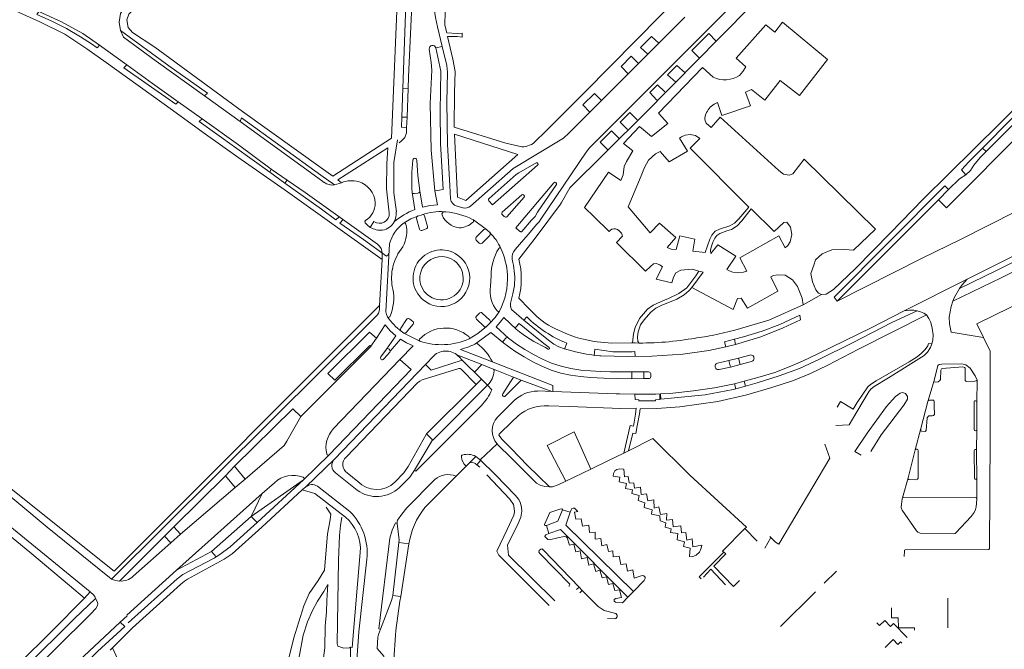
# Model space of a CAD drawing. Extents: x 145000 to 155000, y 457500 to 470000.
# Tile 164 of 196: x 153569 to 153865, y 461775 to 461964. Entities that reach past the tile are written whole.
import ezdxf

# ---------------------------------------------------------------- set-up
doc = ezdxf.new("R2010")
doc.units = 0
doc.header["$LTSCALE"] = 0.2
doc.header["$MEASUREMENT"] = 0
doc.layers.add('kant verharding', color=252, linetype='Continuous', lineweight=0)

msp = doc.modelspace()

# ---------------------------------------------------------------- linework, layer by layer
at = {"layer": 'kant verharding', "lineweight": 0}
for p, q in [((153761.33, 461956.99), (153769.13, 461964.81)), ((153599.46, 461960.76), (153613.99, 461950.16)), ((153700.66, 461959), (153702.13, 461958.75)), ((153702.17, 461959.97), (153700.67, 461959.92)), ((153702.17, 461959.97), (153702.13, 461958.75)), ((153593.09, 461956.4), (153601.32, 461950.51)), ((153696.17, 461955.99), (153694.25, 461955.53)), ((153761.33, 461956.99), (153757.96, 461953.67)), ((153778.57, 461957.58), (153773.56, 461952.48)), ((153755.18, 461950.9), (153757.96, 461953.67)), ((153755.18, 461950.9), (153752.07, 461947.77)), ((153744.08, 461939.76), (153752.07, 461947.77)), ((153769.23, 461948.06), (153766.4, 461945.23)), ((153684.34, 461943.44), (153684.05, 461934.75)), ((153684.34, 461943.44), (153685.91, 461943.37)), ((153685.91, 461943.37), (153685.59, 461934.68)), ((153787.35, 461942.29), (153789.17, 461943.01)), ((153859.77, 461924.37), (153877.67, 461942.4)), ((153616.82, 461939.37), (153624, 461934.26)), ((153635.38, 461933.43), (153624.67, 461941.13)), ((153744.08, 461939.76), (153740.58, 461936.28)), ((153777.91, 461938.6), (153778.98, 461939.1)), ((153658.74, 461916.53), (153635.38, 461933.43)), ((153684.05, 461934.75), (153685.59, 461934.68)), ((153685.59, 461934.68), (153685.48, 461931.53)), ((153763.99, 461932.82), (153759.07, 461928.88)), ((153858.67, 461925.44), (153859.77, 461924.37)), ((153644.36, 461918.18), (153644.76, 461919.14)), ((153644.36, 461918.18), (153648.9, 461914.92)), ((153644.76, 461919.14), (153649.58, 461915.81)), ((153724.84, 461920.27), (153711.3, 461908.35)), ((153649.58, 461915.81), (153648.9, 461914.92)), ((153649.58, 461915.81), (153655, 461912.1)), ((153658.74, 461916.53), (153660.73, 461915.11)), ((153659.68, 461917.28), (153663.77, 461914.36)), ((153665.87, 461915.02), (153663.77, 461914.36)), ((153718.3, 461901.45), (153729.73, 461915.02)), ((153678.08, 461891.97), (153648.91, 461912.78)), ((153655, 461912.1), (153676.76, 461896.51)), ((153687.17, 461912.1), (153687.9, 461906.92)), ((153687.81, 461911.74), (153688.88, 461911.9)), ((153689.42, 461912.53), (153690.24, 461907.69)), ((153693.95, 461912.57), (153694.75, 461908.4)), ((153845.35, 461909.9), (153848.36, 461912.93)), ((153710.22, 461909.6), (153711.3, 461908.35)), ((153714.23, 461906.17), (153720.1, 461911.35)), ((153720.82, 461910.66), (153715.57, 461904.77)), ((153697.3, 461906.28), (153696.82, 461906.3)), ((153700.63, 461907.95), (153702.42, 461907.45)), ((153675.65, 461903.37), (153674.55, 461901.59)), ((153688.45, 461904.25), (153689.33, 461901.1)), ((153688.81, 461905.01), (153690.15, 461905.41)), ((153691.77, 461901.89), (153690.89, 461905.04)), ((153705.54, 461903.82), (153705.31, 461903.98)), ((153705.54, 461903.82), (153709.47, 461900.97)), ((153714.84, 461904.84), (153714.24, 461905.42)), ((153741.88, 461904.74), (153746.39, 461900.39)), ((153690.06, 461900.69), (153691.37, 461901.16)), ((153708.71, 461900.94), (153706.4, 461898.61)), ((153709.47, 461900.97), (153710.46, 461900.02)), ((153719.55, 461900.4), (153718.3, 461901.45)), ((153830.96, 461899.99), (153820.44, 461889.19)), ((153706.42, 461897.76), (153707.32, 461896.86)), ((153708.18, 461896.85), (153710.45, 461899.14)), ((153683.79, 461895.06), (153684.35, 461895.78)), ((153677.35, 461878.14), (153678.08, 461891.97)), ((153678.1, 461893.68), (153678.08, 461891.97)), ((153717.39, 461891.07), (153717.2, 461892.05)), ((153840.46, 461892.29), (153814.89, 461879.43)), ((153760.48, 461890.76), (153761.64, 461890.33)), ((153771.27, 461883.51), (153774.59, 461888.12)), ((153773.32, 461888.46), (153774.59, 461888.12)), ((153710.88, 461887.02), (153710.72, 461883.87)), ((153854.02, 461885.99), (153835.1, 461876.45)), ((153804.68, 461878.29), (153810.22, 461881.4)), ((153677.35, 461878.14), (153597.56, 461798.18)), ((153677.29, 461876.98), (153677.35, 461878.14)), ((153677.42, 461878.21), (153677.35, 461878.14)), ((153717.02, 461876.91), (153720.75, 461873.7)), ((153685.46, 461873.91), (153683.73, 461871.32)), ((153687.36, 461873.34), (153686.29, 461874.09)), ((153706.44, 461874.85), (153707.34, 461875.8)), ((153708.72, 461871.85), (153706.5, 461874.02)), ((153708.17, 461875.84), (153710.48, 461873.68)), ((153714.7, 461874.49), (153718.38, 461870.95)), ((153720.75, 461873.7), (153721.66, 461874.66)), ((153661.81, 461857.66), (153674.33, 461870.1)), ((153676.37, 461868.27), (153678.99, 461872.29)), ((153684.61, 461869.82), (153683.86, 461870.4)), ((153685.38, 461870.01), (153687.43, 461872.5)), ((153710.52, 461872.79), (153709.5, 461871.77)), ((153712.42, 461871.73), (153716.07, 461868.32)), ((153718.32, 461871.58), (153719.31, 461872.71)), ((153732.05, 461870.31), (153731.1, 461870.69)), ((153679.41, 461864.97), (153682.22, 461868.99)), ((153683.68, 461868), (153680.52, 461864.4)), ((153689.4, 461867.39), (153684.61, 461869.82)), ((153706.56, 461866.88), (153710.79, 461870.03)), ((153714.73, 461866.75), (153710.79, 461870.03)), ((153714.66, 461867.6), (153715.22, 461868.23)), ((153784.04, 461867.96), (153781.05, 461867.2)), ((153781.43, 461865.72), (153781.05, 461867.2)), ((153784.04, 461867.96), (153784.35, 461866.41)), ((153857.64, 461868.71), (153858.91, 461868.51)), ((153860.95, 461864.37), (153858.91, 461868.51)), ((153653.65, 461844.72), (153673.24, 461864.3)), ((153673.24, 461864.3), (153674.67, 461865.76)), ((153677.74, 461862.66), (153679.41, 461864.97)), ((153680.22, 461864.96), (153680.28, 461864.88)), ((153683.45, 461861.84), (153687.42, 461865.95)), ((153706.52, 461866.81), (153706.72, 461866.64)), ((153728.07, 461865.02), (153727.19, 461865.46)), ((153729.74, 461866.45), (153731.27, 461865.71)), ((153733.62, 461866.82), (153732.94, 461865.01)), ((153754.13, 461864.24), (153754.2, 461862.73)), ((153781.43, 461865.72), (153784.35, 461866.41)), ((153683.45, 461861.84), (153663.51, 461841.08)), ((153680.38, 461864.09), (153678.59, 461862.05)), ((153686.86, 461858.85), (153683.45, 461861.84)), ((153693.61, 461863.01), (153691.12, 461860.37)), ((153708.12, 461860.32), (153700.58, 461863.27)), ((153702.2, 461861.71), (153701.26, 461862.64)), ((153707.95, 461855.96), (153702.2, 461861.71)), ((153778.98, 461860.8), (153782.39, 461861.57)), ((153782.39, 461861.57), (153785.29, 461862.31)), ((153782.84, 461859.61), (153782.39, 461861.57)), ((153785.29, 461862.31), (153788.69, 461863.22)), ((153785.76, 461860.36), (153785.29, 461862.31)), ((153789.15, 461861.26), (153785.76, 461860.36)), ((153662.2, 461833.17), (153686.86, 461858.85)), ((153691.12, 461860.37), (153663.76, 461831.92)), ((153706.35, 461854.37), (153701.87, 461858.98)), ((153711.58, 461858.96), (153717.64, 461856.59)), ((153782.84, 461859.61), (153779.43, 461858.84)), ((153785.76, 461860.36), (153782.84, 461859.61)), ((153707.95, 461855.96), (153706.35, 461854.37)), ((153709.74, 461854.14), (153707.95, 461855.96)), ((153714.39, 461851.56), (153717.64, 461856.59)), ((153719.94, 461855.67), (153717.29, 461853.02)), ((153717.64, 461856.59), (153719.94, 461855.67)), ((153719.94, 461855.67), (153729.18, 461852.25)), ((153753.14, 461858.11), (153756.77, 461858.12)), ((153753.19, 461856.07), (153753.15, 461858.09)), ((153756.82, 461856.12), (153753.19, 461856.07)), ((153756.77, 461858.12), (153758.24, 461858.12)), ((153758.88, 461857.54), (153758.88, 461856.72)), ((153786.94, 461855.32), (153784.02, 461854.58)), ((153787.32, 461853.87), (153786.94, 461855.32)), ((153842.18, 461849.24), (153844.08, 461855.55)), ((153856.96, 461849.03), (153856.97, 461855.64)), ((153691.49, 461839.5), (153706.35, 461854.37)), ((153693.37, 461837.65), (153709.74, 461854.14)), ((153709.74, 461854.14), (153711.1, 461852.76)), ((153717.29, 461853.02), (153715.2, 461850.92)), ((153724.85, 461852.4), (153729.4, 461852.24)), ((153729.41, 461852.24), (153729.44, 461854.03)), ((153784.02, 461854.58), (153784.41, 461853.06)), ((153784.41, 461853.06), (153787.32, 461853.87)), ((153716.11, 461847.8), (153717.73, 461849.45)), ((153748.5, 461851.56), (153729.4, 461852.24)), ((153761.64, 461849.81), (153761.62, 461851.51)), ((153823.02, 461849.89), (153820.88, 461846.17)), ((153651.26, 461847.06), (153633.71, 461829.76)), ((153651.26, 461847.06), (153653.65, 461844.72)), ((153716.11, 461847.8), (153712.83, 461844.5)), ((153815.95, 461849.21), (153814.93, 461847.49)), ((153819.7, 461846.89), (153815.95, 461849.21)), ((153820.93, 461848.95), (153819.7, 461846.89)), ((153840.11, 461841.16), (153842.18, 461849.24)), ((153856.9, 461840.82), (153856.96, 461849.03)), ((153649.45, 461837.32), (153653.65, 461844.72)), ((153755.46, 461845.57), (153754.81, 461841.9)), ((153750.83, 461833.72), (153752.68, 461842.02)), ((153754.81, 461841.9), (153754.4, 461839.59)), ((153838.37, 461834.68), (153840.11, 461841.16)), ((153856.9, 461840.82), (153856.85, 461834.46)), ((153691.49, 461839.5), (153693.37, 461837.65)), ((153712.7, 461836.48), (153707.62, 461831.7)), ((153836.26, 461826.27), (153838.37, 461834.68)), ((153662.2, 461833.17), (153654.49, 461825.69)), ((153655.17, 461823.55), (153663.76, 461831.92)), ((153706.26, 461832.74), (153703.34, 461829.84)), ((153707.62, 461831.7), (153706.26, 461832.74)), ((153707.62, 461831.7), (153712.16, 461827.18)), ((153752.21, 461834.43), (153750.83, 461833.72)), ((153856.85, 461834.46), (153856.85, 461834.06)), ((153856.85, 461834.46), (153856.85, 461834.06)), ((153856.85, 461834.06), (153856.87, 461826.1)), ((153633.71, 461829.76), (153630.98, 461826.88)), ((153633.71, 461829.76), (153636.92, 461825.93)), ((153700.32, 461826.78), (153703.34, 461829.84)), ((153704.28, 461830.79), (153705, 461830.94)), ((153704.31, 461830.8), (153705, 461830.94)), ((153707.7, 461831.47), (153706.59, 461830.23)), ((153706.59, 461830.23), (153707.44, 461829.53)), ((153733.34, 461825.24), (153740.81, 461828.85)), ((153630.98, 461826.88), (153615.49, 461811.6)), ((153630.98, 461826.88), (153633.9, 461823.41)), ((153633.9, 461823.41), (153636.92, 461825.93)), ((153638.77, 461814.71), (153654.49, 461825.69)), ((153640.49, 461812.84), (153654.49, 461825.69)), ((153664.08, 461827.82), (153670.61, 461822.58)), ((153667.64, 461827.77), (153670.83, 461825.18)), ((153700.32, 461826.78), (153690.91, 461817.33)), ((153834.57, 461820.23), (153836.26, 461826.27)), ((153856.87, 461826.1), (153856.91, 461819.83)), ((153617.5, 461809.36), (153633.9, 461823.41)), ((153645.73, 461824.8), (153642.05, 461821.53)), ((153645.73, 461824.8), (153642.05, 461821.53)), ((153655.17, 461823.55), (153654.11, 461822.64)), ((153668.38, 461816.21), (153658.63, 461823.79)), ((153616.32, 461798.56), (153642.05, 461821.53)), ((153834.51, 461820.01), (153834.57, 461820.23)), ((153834.51, 461820.01), (153834.57, 461820.23)), ((153638.77, 461814.71), (153626.82, 461804.15)), ((153640.49, 461812.84), (153638.77, 461814.71)), ((153732.38, 461816.65), (153734.68, 461815.96)), ((153615.49, 461811.6), (153612.69, 461808.75)), ((153615.49, 461811.6), (153617.5, 461809.36)), ((153728.24, 461809.52), (153727.51, 461811.94)), ((153787.21, 461811.01), (153790.9, 461807.27)), ((153612.69, 461808.75), (153599.14, 461795.27)), ((153612.69, 461808.75), (153614.57, 461806.74)), ((153614.57, 461806.74), (153617.5, 461809.36)), ((153794.99, 461808.39), (153793.13, 461805.13)), ((153794.99, 461808.39), (153794.72, 461808.65)), ((153603.27, 461796.69), (153614.57, 461806.74)), ((153681.31, 461790.92), (153683.17, 461806.8)), ((153686.12, 461806.42), (153683.17, 461806.8)), ((153683.73, 461790.62), (153686.12, 461806.42)), ((153626.82, 461804.15), (153616.32, 461798.56)), ((153626.82, 461804.15), (153628.24, 461802.53)), ((153781.43, 461803.41), (153780.82, 461803.95)), ((153596.01, 461796.42), (153595.61, 461796.7)), ((153596.73, 461795.87), (153596.01, 461796.42)), ((153616.32, 461798.56), (153601.3, 461784.99)), ((153814.68, 461798.23), (153811.05, 461794.63)), ((153584.11, 461793.92), (153588.62, 461790.11)), ((153720.91, 461795.3), (153726.8, 461789.45)), ((153736.52, 461792.72), (153737.38, 461793.37)), ((153738.26, 461792.46), (153737.38, 461793.37)), ((153590.32, 461791.99), (153588.62, 461790.11)), ((153683.73, 461790.62), (153681.31, 461790.92)), ((153737.54, 461791.71), (153738.26, 461792.46)), ((153752.02, 461790.42), (153753.7, 461792.07)), ((153808.39, 461791.99), (153797.88, 461781.57)), ((153726.8, 461789.45), (153728.34, 461787.93)), ((153848.17, 461790.09), (153848.18, 461781.17)), ((153601.46, 461784.79), (153599.31, 461782.94)), ((153603.02, 461781.19), (153597.05, 461775.22)), ((153596.37, 461774.43), (153597.05, 461775.22))]:
    msp.add_line(p, q, dxfattribs=at)
at = {"layer": 'kant verharding', "lineweight": 0, "flags": 128}
for points in [[(153853.43, 462038.51), (153740.44, 461925.46), (153739.43, 461924.24), (153725.87, 461904.11), (153725.28, 461903.3), (153724.66, 461902.52), (153722.03, 461899.49), (153718.12, 461894.97)], [(153599.46, 461960.76), (153599, 461963.25), (153599.43, 461965.85), (153601.32, 461968.78), (153605.73, 461973.39), (153612.85, 461979.71), (153622.9, 461988.18), (153626.8, 461991.24), (153639.47, 462000)], [(153644.4, 462000), (153622.22, 461984.44), (153608.72, 461972.28), (153601.93, 461965.73), (153601.31, 461963.95), (153601.73, 461961.73), (153603.06, 461960.21), (153609.81, 461955.76), (153636.17, 461936.43), (153659.82, 461919.52)], [(153796.13, 462000), (153784.25, 461988.11), (153746.87, 461950.18), (153738.82, 461942.07)], [(153830.96, 461899.99), (153840.79, 461910.08), (153871.65, 461940.55), (153888.61, 461958.03), (153915.11, 461984.56), (153919.73, 461989.36), (153920.42, 461990.98), (153920.47, 461991.85), (153920.21, 461993.19), (153919.63, 461994.49), (153915.51, 462000)], [(153488.68, 461968.96), (153490.2, 461973.23), (153492.61, 461979.15), (153497.14, 461987.67), (153499.7, 461989.03), (153502.94, 461989.83), (153506.4, 461988.49), (153528.2, 461981.22), (153544.33, 461975.74), (153557.67, 461970.93), (153566.06, 461967.47), (153575.17, 461963.41), (153582.7, 461959.64), (153589.31, 461955.29), (153595.14, 461951.17)], [(153680.94, 461928.41), (153683.06, 461978.71), (153683.18, 461980.14)], [(153687.49, 461977.12), (153685.5, 461977.15), (153684.34, 461943.44)], [(153687.49, 461977.12), (153686.04, 461946.83), (153685.91, 461943.37)], [(153796.71, 461975.77), (153789.27, 461968.43), (153779.81, 461958.85), (153778.57, 461957.58)], [(153597.56, 461798.18), (153556.91, 461830.64), (153537.65, 461847.42), (153519.6, 461862.16), (153504.26, 461874.85), (153501.55, 461877.39), (153499.43, 461880.63), (153496.24, 461886.68), (153493.93, 461891.57), (153491.95, 461897.81), (153488.75, 461908.42), (153487.78, 461913.28), (153486.51, 461920.27), (153485.72, 461927.36), (153485.27, 461934.44), (153485.33, 461941.71), (153485.52, 461949.27), (153486.29, 461959.86), (153486.77, 461963.18), (153488.68, 461968.96)], [(153697.2, 461970.49), (153696.95, 461962.34), (153697.58, 461960.06), (153700.67, 461959.92)], [(153902.9, 461967.75), (153901.76, 461969), (153858.67, 461925.44)], [(153595.61, 461796.7), (153577.44, 461811.44), (153560.83, 461825.17), (153518.6, 461859.63), (153499.84, 461875.03), (153497.83, 461877.4), (153496.06, 461880.74), (153494.08, 461884.27), (153492.26, 461888.56), (153490.81, 461892.4), (153489.26, 461896.85), (153487.72, 461901.87), (153486.41, 461906.82), (153485.05, 461912.93), (153484.17, 461918.91), (153483.22, 461927.11), (153482.78, 461932.74), (153482.63, 461938.85), (153482.8, 461945.14), (153483.19, 461951.87), (153483.89, 461958.45), (153484.52, 461962.57), (153485.35, 461966.81)], [(153574.9, 461966.53), (153574.32, 461965.59), (153578.61, 461963.73), (153583.17, 461961.38), (153587.37, 461958.92), (153590.7, 461956.74), (153592.42, 461955.53), (153593.09, 461956.4)], [(153574.9, 461966.53), (153581.72, 461963.42), (153588.14, 461959.86), (153593.09, 461956.4)], [(153693.94, 461967.77), (153693.92, 461966.03), (153694.11, 461964.73), (153694.8, 461961.88), (153696.17, 461955.99)], [(153796.23, 461960.28), (153793.43, 461962.48), (153784.56, 461952.44), (153787.51, 461949.84)], [(153803.57, 461941.28), (153812, 461952.08), (153798.44, 461963.26), (153796.23, 461960.28)], [(153624.67, 461941.13), (153610.16, 461951.55), (153600.32, 461958.8), (153599.46, 461960.76)], [(153700.66, 461959), (153697.73, 461959.03), (153699.32, 461952.18), (153700.1, 461948.41), (153699.84, 461942.13), (153699.81, 461931.74), (153715.29, 461926.91), (153720.09, 461925.85)], [(153757.96, 461953.67), (153755.79, 461955.7), (153759.07, 461959.01), (153761.33, 461956.99)], [(153778.57, 461957.58), (153776.29, 461959.84), (153771.2, 461954.82), (153773.56, 461952.48)], [(153696.17, 461955.99), (153697.6, 461950.27), (153697.8, 461948.26), (153697.59, 461939.23), (153697.79, 461926.47), (153698.44, 461914.21), (153698.68, 461910.18)], [(153693.95, 461912.57), (153692.87, 461924.82), (153692.6, 461938.8), (153693.03, 461948.84), (153692.89, 461951.16), (153692.28, 461955.17)], [(153694.25, 461955.53), (153695.74, 461948.55), (153695.58, 461936.52), (153695.69, 461926.77), (153696.49, 461912.93)], [(153752.07, 461947.77), (153750.01, 461949.96), (153753.02, 461953.04), (153755.18, 461950.9)], [(153595.14, 461951.17), (153615.11, 461936.83), (153624.26, 461930.11), (153634.76, 461922.75), (153648.91, 461912.78)], [(153601.32, 461950.51), (153600.46, 461949.58), (153616.08, 461938.59), (153616.82, 461939.37)], [(153601.32, 461950.51), (153609.1, 461944.86), (153616.82, 461939.37)], [(153613.99, 461950.16), (153625.57, 461941.96), (153624.67, 461941.13)], [(153769.23, 461948.06), (153766.73, 461950.3), (153763.9, 461947.48), (153766.4, 461945.23)], [(153773.56, 461952.48), (153769.37, 461948.21), (153769.23, 461948.06)], [(153777.67, 461946.73), (153774.4, 461949.64), (153761.24, 461935.94), (153763.99, 461932.82)], [(153787.51, 461949.84), (153786.54, 461948.48), (153785.57, 461947.29)], [(153766.4, 461945.23), (153764.46, 461943.28), (153757.29, 461936.07), (153745.38, 461924.18), (153734.57, 461913.5), (153732.08, 461909.08), (153731.78, 461908.59), (153724.09, 461898.38), (153719.21, 461892.01)], [(153763.12, 461942.31), (153760.87, 461944.45), (153758.57, 461942.17), (153760.68, 461939.85)], [(153803.57, 461941.28), (153797.82, 461945.77), (153793.21, 461939.85), (153789.17, 461943.01)], [(153724.39, 461927.68), (153726.95, 461930.07), (153738.82, 461942.07)], [(153740.58, 461936.28), (153738.48, 461938.4), (153741.98, 461941.89), (153744.08, 461939.76)], [(153778.98, 461939.1), (153780.22, 461935.2), (153788.84, 461938.09), (153787.35, 461942.29)], [(153704.64, 461908.01), (153709.74, 461912.46), (153717.49, 461919.31), (153732.6, 461928.4), (153734.36, 461929.99), (153740.58, 461936.28)], [(153754.8, 461933.95), (153752.57, 461936.11), (153749.7, 461933.26), (153751.9, 461931.06)], [(153624, 461934.26), (153623.07, 461933.45), (153644.36, 461918.18)], [(153624, 461934.26), (153634.88, 461926.38), (153644.76, 461919.14)], [(153635.38, 461933.43), (153635.78, 461934.49), (153659.68, 461917.28)], [(153684.05, 461934.75), (153683.94, 461931.73), (153685.48, 461931.53)], [(153810.22, 461881.4), (153809.34, 461881.83), (153808.54, 461882.81), (153807.53, 461885.24), (153807.02, 461887.77), (153807.92, 461890.21), (153808.38, 461891.84), (153810.37, 461893.62), (153813.31, 461894.83), (153817.2, 461894.99), (153819.84, 461894.74), (153826.49, 461901.09), (153805.02, 461922.11), (153801.62, 461917.74), (153800.51, 461917.29), (153798.76, 461917.57), (153797.34, 461918.7), (153779.76, 461934.77), (153777.04, 461931.59), (153775.52, 461932.96)], [(153685.48, 461931.53), (153685.47, 461930), (153684.94, 461928.62), (153683.87, 461927.49), (153683.22, 461926.99)], [(153718.94, 461923.55), (153703.29, 461909.7), (153700.81, 461910.68), (153699.82, 461929.63), (153718.94, 461923.55)], [(153749.26, 461928.42), (153747.06, 461930.62), (153743.67, 461927.23), (153745.84, 461924.96)], [(153759.07, 461928.88), (153755.48, 461931.95), (153750.72, 461926.77), (153753.45, 461924.59)], [(153771.52, 461894.42), (153775.27, 461894.08), (153776.63, 461898.02), (153777.26, 461899.25), (153778.23, 461900.44), (153779.55, 461901.05), (153782.69, 461902.07), (153784.05, 461902.86), (153785.39, 461904.15), (153788.35, 461907.69), (153770.69, 461925.42), (153773.63, 461928.34), (153772.3, 461929.2), (153770.71, 461929.52), (153769.22, 461929.32), (153768.07, 461928.82), (153767.5, 461928.38)], [(153871.88, 461931.61), (153847.81, 461907.44), (153845.35, 461909.9)], [(153946.31, 461932.01), (153947.25, 461930.29), (153935.46, 461924.56), (153911.86, 461912.86), (153887.81, 461901.04), (153863.04, 461888.75), (153851.67, 461883.2)], [(153854.02, 461885.99), (153887.59, 461902.77), (153930.33, 461924.1), (153946.31, 461932.01)], [(153680.94, 461928.41), (153663.3, 461916.97), (153659.82, 461919.52)], [(153682.68, 461927.88), (153681.63, 461921.06), (153681.65, 461911.97), (153682.38, 461906.23)], [(153767.5, 461928.38), (153769.89, 461924.53), (153764.37, 461921.25), (153761.71, 461924.4)], [(153665.87, 461915.02), (153664.81, 461915.89), (153679.78, 461925.48), (153679.49, 461920.84), (153679.43, 461913.15), (153680.25, 461905.93)], [(153753.45, 461924.59), (153751.6, 461921.36), (153750.89, 461919.92), (153750.56, 461917.39), (153749.85, 461915.66)], [(153761.71, 461924.4), (153760.34, 461923.71), (153758.23, 461921.76), (153757.04, 461919.57), (153755.95, 461917.1), (153752.12, 461907.75)], [(153858.67, 461925.44), (153854.53, 461921.27), (153852.3, 461918.87), (153853.58, 461917.36)], [(153853.58, 461917.36), (153854.99, 461918.68), (153855.98, 461920.34), (153857.97, 461922.6), (153859.77, 461924.37)], [(153688.5, 461921.74), (153688.83, 461917.17), (153689.42, 461912.53)], [(153710.25, 461910.23), (153718.45, 461917.49), (153719.19, 461918), (153724.42, 461921.04)], [(153749.85, 461915.66), (153746.13, 461918.19), (153738.95, 461907.56), (153741.88, 461904.74)], [(153648.9, 461914.92), (153659.86, 461907.09), (153664.17, 461903.81), (153665.23, 461904.77)], [(153730.49, 461914.49), (153724.84, 461906.16), (153724.1, 461904.84), (153723.04, 461903.75), (153720.12, 461900.37)], [(153848.36, 461912.93), (153851.7, 461916.15), (153853.58, 461917.36)], [(153696.49, 461912.93), (153695.37, 461912.8), (153694.67, 461912.68), (153693.95, 461912.57)], [(153848.36, 461912.93), (153847.25, 461914.1), (153814.07, 461880.64), (153814.89, 461879.43), (153845.35, 461909.9)], [(153840.46, 461892.29), (153852.23, 461898.09), (153868.65, 461906.33), (153882.51, 461913.22)], [(153694.75, 461908.4), (153692.58, 461908.18), (153690.24, 461907.69)], [(153752.12, 461907.75), (153758.68, 461899.97), (153761.52, 461902.83)], [(153776.92, 461893.7), (153776.84, 461894.59), (153777.08, 461895.66), (153777.54, 461897.14), (153778.15, 461898.31), (153778.76, 461899.18), (153779.64, 461899.79), (153781.78, 461900.53), (153783.17, 461900.96), (153784.85, 461902.08), (153786.26, 461903.55), (153789.06, 461907.21), (153795.98, 461900.36), (153798.89, 461903.1), (153799.79, 461903.11), (153800.89, 461901.7), (153801.29, 461899.44), (153800.82, 461897.2), (153800.14, 461896.14), (153799.28, 461895.49)], [(153666.35, 461903.97), (153665.42, 461902.9), (153672.47, 461897.93), (153679.46, 461892.92), (153679.88, 461893.3), (153680.04, 461893.78)], [(153674.55, 461901.59), (153673.75, 461902.24), (153673.02, 461903)], [(153688.81, 461905.01), (153686.77, 461904.16), (153684.72, 461902.93)], [(153761.52, 461902.83), (153766.39, 461898.54), (153763.77, 461895.52), (153764.99, 461895.09), (153766.49, 461894.94)], [(153750.36, 461898.93), (153748.57, 461897.02), (153757.32, 461888.46), (153758.77, 461889.85), (153759.73, 461890.59), (153760.48, 461890.76)], [(153766.49, 461894.94), (153767.58, 461899.02), (153772.1, 461898.06), (153771.52, 461894.42)], [(153799.28, 461895.49), (153797.43, 461899), (153785.68, 461892.44), (153787.77, 461888.39)], [(153849.71, 461879.38), (153864.23, 461886.46), (153886.3, 461897.52)], [(153680.3, 461896.61), (153679.27, 461876.16), (153679.39, 461875.38), (153679.74, 461874.66)], [(153781.74, 461888.97), (153784.49, 461892.98), (153779.03, 461896.35), (153776.92, 461893.7)], [(153773.32, 461888.46), (153772.39, 461887.01), (153769.69, 461883.37), (153767.34, 461881.71), (153764.19, 461880.16), (153761.78, 461879.2), (153759.62, 461878.24), (153757.92, 461877.03), (153755.48, 461874.16), (153754.22, 461871.52), (153753.67, 461869.61), (153753.37, 461866.86)], [(153761.64, 461890.33), (153762.45, 461889.7), (153760.49, 461886.04), (153765.2, 461884.87), (153765.73, 461886.64), (153766.43, 461887.88), (153767.94, 461888.76)], [(153767.94, 461888.76), (153771.36, 461888.98), (153773.32, 461888.46)], [(153787.77, 461888.39), (153786.76, 461888.12), (153784.84, 461887.9), (153783.51, 461888.1), (153782.44, 461888.56), (153781.74, 461888.97)], [(153820.44, 461889.19), (153813.8, 461882.95), (153811.57, 461881.51), (153810.22, 461881.4)], [(153794.97, 461886.74), (153797.12, 461882.41), (153787.94, 461877.34), (153786.02, 461880.27)], [(153804.68, 461878.29), (153804.37, 461880.35), (153802.97, 461883.84), (153801.51, 461885.79), (153799.33, 461887.18), (153797.04, 461887.36), (153795.78, 461887.14), (153794.97, 461886.74)], [(153851.67, 461883.2), (153852.41, 461884.22), (153854.02, 461885.99)], [(153858.91, 461868.51), (153856.88, 461872.62), (153886.98, 461887.35), (153888.48, 461884.32)], [(153716.84, 461879.22), (153717.44, 461881.65), (153717.86, 461884.1)], [(153771.27, 461883.51), (153770.4, 461882.65), (153768.95, 461881.33), (153766.73, 461880), (153761.99, 461878.14), (153760.36, 461877.31), (153758.85, 461876.11), (153756.93, 461873.82), (153755.81, 461872.31), (153755.13, 461870.14), (153754.88, 461868.73), (153755.02, 461867.32), (153755.35, 461866.82)], [(153786.02, 461880.27), (153784.97, 461880.23), (153783.61, 461876.92), (153771.27, 461883.51)], [(153851.67, 461883.2), (153850.21, 461880.63), (153849.71, 461879.38)], [(153481.62, 461879.58), (153485.02, 461877.63), (153488.31, 461875.3), (153491.21, 461873.12), (153494.7, 461870.18), (153509.84, 461857.85), (153518.89, 461850.38), (153569.43, 461809.02), (153590.32, 461791.99)], [(153723.71, 461875.71), (153722.29, 461877.13), (153719.23, 461880.27)], [(153849.71, 461879.38), (153849.17, 461877.82), (153848.61, 461874.57)], [(153710.52, 461872.79), (153712.05, 461874.52), (153713.38, 461876.4)], [(153777.31, 461869.09), (153784.13, 461870.71), (153794.35, 461873.69), (153804.68, 461878.29)], [(153835.1, 461876.45), (153825.18, 461871.39), (153809.09, 461863.53), (153804.46, 461861.35), (153800.52, 461859.65), (153796.22, 461857.96), (153791.05, 461856.41), (153786.94, 461855.32)], [(153787.32, 461853.87), (153790.86, 461854.84), (153797.45, 461856.95), (153803.55, 461859.17), (153809.61, 461861.97), (153819.52, 461866.91), (153831.41, 461872.98), (153838.98, 461876.48)], [(153838.98, 461876.48), (153838.01, 461876.7), (153836.72, 461876.71), (153835.1, 461876.45)], [(153838.98, 461876.48), (153839.96, 461876.24), (153840.95, 461875.79), (153841.79, 461875.26)], [(153596.73, 461795.87), (153660.26, 461858.94), (153676.33, 461874.91)], [(153712.42, 461871.73), (153713.6, 461873.08), (153714.7, 461874.49)], [(153720.75, 461873.7), (153725.02, 461870.17), (153728.13, 461867.65), (153728.92, 461867.05), (153729.74, 461866.45)], [(153841.79, 461875.26), (153821.36, 461864.93), (153812.07, 461860.16), (153806.95, 461857.66), (153801.77, 461855.59), (153795.29, 461853.4), (153787.8, 461851.24), (153779, 461849.19), (153767.58, 461847.65), (153760.75, 461847.18), (153755.72, 461847.02), (153755.46, 461845.57)], [(153803.94, 461873.81), (153803.65, 461875.22), (153797.67, 461872.44), (153792.37, 461870.39), (153786.81, 461868.67), (153784.04, 461867.96)], [(153784.35, 461866.41), (153791.94, 461868.64), (153798.73, 461871.42), (153803.94, 461873.81)], [(153843.39, 461866.55), (153843.67, 461867.68), (153843.8, 461869.27), (153843.48, 461871.31), (153843.08, 461872.99), (153842.48, 461874.21), (153841.79, 461875.26)], [(153848.61, 461874.57), (153848.71, 461872.62), (153849.21, 461870.05), (153857.64, 461868.71)], [(153676.37, 461868.27), (153675.79, 461868.77), (153674.33, 461870.1)], [(153678.99, 461872.29), (153680.52, 461870.5), (153682.22, 461868.99)], [(153709.5, 461871.77), (153706.91, 461869.67), (153704.26, 461868.08)], [(153719.31, 461872.71), (153723.58, 461869.18), (153726.69, 461866.66), (153727.48, 461866.06), (153728.31, 461865.46)], [(153674.67, 461865.76), (153674.76, 461865.85), (153676.37, 461868.27)], [(153683.68, 461868), (153685.48, 461866.85), (153687.42, 461865.95)], [(153716.07, 461868.32), (153718.53, 461866.46), (153721.04, 461864.86), (153723.67, 461863.37), (153726.34, 461861.99), (153729.07, 461860.77), (153731.93, 461859.85), (153734.83, 461859.14), (153737.82, 461858.68), (153740.8, 461858.48), (153743.8, 461858.29), (153746.8, 461858.19), (153749.81, 461858.16), (153753.14, 461858.11)], [(153753.07, 461866.87), (153747.21, 461866.78), (153742.8, 461867.2)], [(153674.67, 461865.76), (153674.38, 461866.07), (153663.89, 461855.65), (153661.81, 461857.66)], [(153729.44, 461854.03), (153711.46, 461861.06), (153701.63, 461864.89)], [(153753.19, 461856.07), (153748.74, 461856.13), (153744.73, 461856.27), (153740.74, 461856.5), (153737.73, 461856.74), (153734.75, 461857.17), (153731.82, 461857.8), (153728.94, 461858.69), (153726.15, 461859.86), (153723.46, 461861.2), (153720.83, 461862.67), (153718.26, 461864.19), (153716.58, 461865.34), (153715.77, 461865.93), (153714.73, 461866.75)], [(153731.27, 461865.71), (153732.95, 461865.05), (153736.21, 461864.13), (153739.6, 461863.47)], [(153741.91, 461863.02), (153742.07, 461864.93), (153747.46, 461864.19)], [(153743.91, 461862.98), (153751.86, 461862.73), (153759.22, 461862.82), (153768.51, 461863.47), (153776.3, 461864.53), (153781.43, 461865.72)], [(153820.93, 461848.95), (153824.15, 461853.63), (153824.99, 461854.32), (153826.66, 461855.42), (153836.6, 461861.17), (153838.95, 461862.65), (153840.19, 461863.69), (153841.4, 461864.87), (153842.14, 461865.95), (153842.42, 461866.66), (153843.39, 461866.55)], [(153823.02, 461849.89), (153824.51, 461852.31), (153825.14, 461853.08), (153826.02, 461853.7), (153830.35, 461856.31), (153841.12, 461863.12), (153842.06, 461864.08), (153842.94, 461865.46), (153843.39, 461866.55)], [(153860.95, 461864.37), (153860.92, 461838.86), (153860.77, 461805.05), (153860.55, 461804.7), (153835.39, 461804.65), (153835.2, 461804.57), (153835.12, 461804.24), (153835.11, 461802.65)], [(153691.12, 461860.37), (153692.9, 461858.69), (153702.2, 461861.71)], [(153739.6, 461863.47), (153743.52, 461862.99), (153743.91, 461862.98)], [(153701.21, 461859.16), (153690.15, 461855.71), (153689.41, 461855.34), (153688.75, 461854.83), (153667.28, 461832.55)], [(153711.47, 461859), (153708.12, 461860.32), (153705.85, 461858.06)], [(153844.08, 461855.55), (153845.15, 461860.02), (153845.3, 461860.17), (153845.64, 461860.33), (153846.39, 461860.45), (153852.41, 461860.59), (153853.58, 461860.26), (153854.87, 461859.23), (153856.43, 461856.99), (153856.97, 461855.64)], [(153853.89, 461855.27), (153853.6, 461855.37), (153853.43, 461855.59), (153853.38, 461859.26), (153853.2, 461859.45), (153852.72, 461859.63), (153846.45, 461859.19), (153846.25, 461859.09), (153846.05, 461858.68), (153845.95, 461855.86), (153845.78, 461855.54), (153845.29, 461855.19)], [(153758.27, 461856.13), (153756.87, 461856.13), (153756.84, 461856.12), (153756.77, 461858.12)], [(153845.29, 461855.19), (153844.4, 461855.05), (153844.19, 461855.11), (153844.02, 461855.23), (153844.08, 461855.55)], [(153856.97, 461855.64), (153856.74, 461855.42), (153856.27, 461855.31), (153853.89, 461855.27)], [(153784.02, 461854.58), (153778.01, 461853.34), (153771.75, 461852.43), (153765.49, 461851.78), (153761.76, 461851.52)], [(153761.76, 461851.52), (153761.88, 461849.93), (153775.22, 461851.24), (153783.64, 461852.85), (153784.41, 461853.06)], [(153754.09, 461851.47), (153749.46, 461851.51), (153748.5, 461851.56)], [(153761.76, 461851.52), (153760.39, 461851.42), (153754.09, 461851.47)], [(153754.09, 461851.47), (153754.23, 461849.81), (153755.27, 461849.74), (153755.32, 461849.46), (153760.34, 461849.43), (153760.33, 461849.76), (153761.64, 461849.81)], [(153822.19, 461833.13), (153820.23, 461834.22), (153823.97, 461839.67), (153829.75, 461847.75), (153832.47, 461850.72), (153833.82, 461851.75), (153834.6, 461851.93), (153835.51, 461851.61), (153836.07, 461850.77), (153836.07, 461849.97), (153834.97, 461848.14), (153828.11, 461839.18), (153825, 461834.24)], [(153843.84, 461849.62), (153844.03, 461849.52), (153844.12, 461849.35), (153844.11, 461847.81), (153844.17, 461845.34), (153843.9, 461845.03), (153843.51, 461844.9), (153842.53, 461844.89), (153842.25, 461844.78), (153841.96, 461844.3), (153841.67, 461840.48), (153841.39, 461840.27)], [(153842.18, 461849.24), (153842.32, 461849.41), (153842.69, 461849.6), (153843.84, 461849.62)], [(153856.55, 461849.47), (153856.26, 461849.43), (153856.07, 461849.09), (153856.09, 461840.82), (153856.26, 461840.49)], [(153856.96, 461849.03), (153856.9, 461849.26), (153856.55, 461849.47)], [(153707.94, 461848.03), (153688.2, 461828.3), (153687.87, 461828.59)], [(153749.9, 461847.17), (153734.32, 461847.74), (153728.27, 461847.93), (153728.1, 461847.91)], [(153754.25, 461845.42), (153754.51, 461847.2), (153749.9, 461847.17)], [(153719.06, 461844.92), (153717.07, 461843.12), (153713.3, 461839.45)], [(153752.68, 461842.02), (153753.71, 461841.8), (153754.25, 461845.42)], [(153820.88, 461846.17), (153818.58, 461842.2), (153814.49, 461842.07)], [(153526.73, 461840.86), (153532.21, 461836.14), (153545.41, 461825.39), (153557.07, 461816.28), (153572.23, 461803.95), (153584.11, 461793.92)], [(153841.39, 461840.27), (153840.29, 461840.28), (153840.08, 461840.44), (153840.04, 461840.73), (153840.11, 461841.16)], [(153856.26, 461840.49), (153856.6, 461840.39), (153856.84, 461840.48), (153856.9, 461840.82)], [(153681.94, 461825.02), (153684.68, 461827.82), (153685.96, 461829.66), (153691.3, 461839.31), (153691.49, 461839.5)], [(153687.87, 461828.59), (153693.15, 461837.5), (153693.37, 461837.65)], [(153716.92, 461835.07), (153714.18, 461837.86), (153713.23, 461839.1), (153713.3, 461839.45)], [(153740.81, 461828.85), (153735.81, 461840.09), (153727.73, 461836.06), (153733.34, 461825.24)], [(153754.4, 461839.59), (153753.46, 461839.72), (153752.21, 461834.43)], [(153752.21, 461834.43), (153759.49, 461838.16), (153770.65, 461827.11), (153787.71, 461811.41), (153787.21, 461811.01)], [(153636.92, 461825.93), (153648.69, 461835.97), (153649.45, 461837.32)], [(153716.81, 461832.39), (153713.03, 461836.15), (153712.7, 461836.48)], [(153716.92, 461835.07), (153721.83, 461830.04), (153728.43, 461823.63)], [(153811.18, 461836.44), (153812.69, 461832.17), (153797.4, 461806.37), (153796.42, 461806.96), (153794.99, 461808.39)], [(153838.37, 461834.68), (153838.59, 461834.91), (153838.95, 461834.94), (153839.19, 461834.84)], [(153839.19, 461834.84), (153839.25, 461834.41), (153839.3, 461826.14), (153839.05, 461825.84)], [(153856.55, 461825.86), (153856.32, 461825.93), (153856.25, 461826.16), (153856.11, 461834.42), (153856.21, 461834.72)], [(153856.21, 461834.72), (153856.42, 461834.81), (153856.7, 461834.76), (153856.85, 461834.46)], [(153728.43, 461823.63), (153727, 461823.68), (153725.64, 461824.07), (153724.54, 461824.68), (153716.81, 461832.39)], [(153740.81, 461828.85), (153746.02, 461831.45), (153750.83, 461833.72)], [(153705, 461830.94), (153705.21, 461830.98), (153706.13, 461830.62), (153706.59, 461830.23)], [(153761.65, 461814.83), (153759.12, 461815.36), (153759.29, 461816.69), (153756.86, 461817.41), (153757.06, 461818.79), (153755.06, 461819.44), (153755.36, 461820.93), (153753.18, 461821.57), (153753.39, 461822.65), (153751.3, 461823.13), (153751.58, 461824.59), (153749.35, 461825.07), (153749.6, 461826.46), (153747.57, 461826.83), (153747.69, 461827.59), (153748.07, 461828.39), (153748.64, 461828.75), (153749.58, 461828.96), (153750.76, 461828.89), (153750.96, 461826.64), (153752.11, 461826.7), (153752.35, 461824.76), (153753.83, 461824.71), (153754.01, 461823.15), (153755.77, 461823.45), (153756.03, 461821.25), (153757.64, 461821.48), (153758.01, 461819.33), (153759.85, 461819.69), (153759.95, 461817.18)], [(153693.94, 461825.8), (153685.56, 461817.29), (153684.01, 461815.4), (153682.68, 461813.58), (153682.59, 461813.25), (153682.67, 461812.56)], [(153683.32, 461823.4), (153686.44, 461826.51), (153687.87, 461828.59)], [(153709.58, 461827.17), (153716.5, 461819.86), (153717.62, 461818.32), (153717.84, 461817.15), (153717.94, 461816.03), (153717.73, 461815.06), (153715.73, 461810.77), (153712.58, 461804.28), (153713.15, 461802.99), (153720.91, 461795.3)], [(153730.04, 461789.28), (153716.13, 461803.08), (153715.76, 461806), (153719.03, 461812.54), (153719.78, 461814.51), (153720.1, 461816.22), (153720.01, 461817.32), (153719.67, 461818.72), (153719.18, 461819.82), (153718.14, 461821.08), (153712.16, 461827.18)], [(153839.05, 461825.84), (153838.58, 461825.68), (153836.61, 461825.74), (153836.35, 461825.83), (153836.25, 461825.92), (153836.26, 461826.27)], [(153856.87, 461826.1), (153856.75, 461825.89), (153856.55, 461825.86)], [(153728.43, 461823.63), (153729.3, 461823.56), (153730.99, 461824.16), (153733.34, 461825.24)], [(153654.11, 461822.64), (153641.89, 461811.41), (153633, 461803.46), (153630.66, 461801.83), (153619.56, 461795.82), (153618.67, 461795.25), (153617.45, 461794.25), (153603.02, 461781.19)], [(153642.05, 461821.53), (153638.84, 461814.84), (153638.77, 461814.71)], [(153654.11, 461822.64), (153657.86, 461821.59), (153667.07, 461814.5)], [(153856.91, 461819.83), (153856.7, 461817.53), (153856.52, 461816.78), (153856.08, 461815.86), (153855.23, 461814.66), (153850.64, 461809.74), (153850.36, 461809.52), (153849.84, 461809.42), (153840.22, 461809.56), (153839.68, 461809.72), (153839.19, 461809.97), (153838.82, 461810.32), (153834.43, 461816.61), (153834.23, 461817), (153834.13, 461817.44), (153834.51, 461820.01)], [(153834.57, 461820.23), (153834.73, 461820.39), (153834.97, 461820.43), (153856.55, 461820.37), (153856.79, 461820.28), (153856.86, 461820.15), (153856.91, 461819.83)], [(153658.89, 461795.44), (153660.83, 461798.55), (153661.68, 461809.43), (153662.46, 461813.69), (153662.68, 461815.41), (153661.28, 461817.49)], [(153732.38, 461816.65), (153732.32, 461816.81), (153732.09, 461816.98), (153731.53, 461816.89), (153728.52, 461815.86), (153726.92, 461812.22), (153727, 461812), (153727.12, 461811.93), (153727.51, 461811.94)], [(153734.68, 461815.96), (153734.94, 461816.68), (153735.13, 461817.02), (153735.55, 461817.21), (153735.93, 461817.15), (153736.97, 461816.12), (153735.99, 461815.92), (153736.36, 461813.83), (153737.95, 461813.98), (153738.32, 461811.78), (153740.23, 461812.01), (153740.44, 461809.86), (153742.14, 461810), (153742.19, 461807.89), (153743.84, 461808.06), (153744.13, 461805.87), (153745.71, 461806.2), (153746.15, 461804.11), (153747.43, 461804.31), (153747.61, 461802.52), (153749.39, 461802.77), (153749.91, 461800.28), (153751.49, 461800.45), (153751.93, 461798.24), (153753.53, 461798.61), (153753.93, 461796.13), (153756.27, 461796.93), (153756.77, 461796.84), (153757.17, 461796.4), (153757.22, 461796.01)], [(153759.95, 461817.18), (153761.33, 461817.53), (153761.78, 461815.27), (153763.67, 461815.57), (153763.65, 461813.61), (153765.45, 461813.81), (153765.59, 461811.56), (153767.87, 461811.83), (153768.11, 461809.74), (153769.39, 461809.84), (153769.7, 461807.59), (153771.28, 461807.94), (153771.51, 461805.56), (153774.19, 461806.09), (153774.02, 461805.1), (153773.54, 461803.95), (153772.48, 461803.01), (153771.35, 461802.58), (153770.5, 461802.66), (153770.77, 461805.12), (153768.75, 461805.62)], [(153665.97, 461814.47), (153665.56, 461811.94), (153665.26, 461808.98)], [(153727.51, 461811.94), (153730.95, 461813.22), (153732.38, 461816.65)], [(153753.7, 461792.07), (153733.31, 461812.07), (153734.68, 461815.96)], [(153768.75, 461805.62), (153769.02, 461807.05), (153766.77, 461807.69), (153766.99, 461809.54), (153764.83, 461809.84), (153764.97, 461811), (153763.23, 461811.49), (153763.45, 461812.78), (153761.67, 461813.41), (153761.65, 461814.83)], [(153628.24, 461802.53), (153629.35, 461803.2), (153632.46, 461805.59), (153640.49, 461812.84)], [(153682.67, 461812.56), (153682.17, 461812.73), (153681.17, 461810.55), (153680.4, 461808.11), (153677.14, 461780.88), (153677.58, 461780.76)], [(153683.17, 461806.8), (153683.23, 461807.56), (153682.67, 461812.56)], [(153780.82, 461803.95), (153780.45, 461804.27), (153787.21, 461811.01)], [(153665.26, 461808.98), (153664.95, 461801.56), (153664.58, 461776.43), (153664.74, 461775.7), (153666.64, 461775.04)], [(153727.93, 461807.72), (153727.06, 461808.62), (153727.09, 461808.93), (153727.3, 461809.12), (153728.24, 461809.52)], [(153747.89, 461789.24), (153747.92, 461789.69), (153748.37, 461790.02), (153750.07, 461790.29), (153749.51, 461792.58), (153748.12, 461792.37), (153747.5, 461794.54), (153746.22, 461794.19), (153745.52, 461796.56), (153744.25, 461796.2), (153743.61, 461798.51), (153742.32, 461798.09), (153741.65, 461800.43), (153740.24, 461800.06), (153739.76, 461802.29), (153738.02, 461801.92), (153737.69, 461804.34), (153736.35, 461804.08), (153735.77, 461806.35), (153734.41, 461806.06), (153733.7, 461808.22), (153733.41, 461808.56), (153732.8, 461808.69), (153730.98, 461808.21), (153728.4, 461807.66), (153727.93, 461807.72)], [(153728.24, 461809.52), (153731.69, 461810.75), (153752.02, 461790.42)], [(153601.77, 461782.68), (153616.47, 461795.92), (153618.17, 461797.19), (153627.56, 461802.17), (153628.24, 461802.53)], [(153671.53, 461803.8), (153669.11, 461775.29), (153668.62, 461775.34), (153668.55, 461767.93), (153668.75, 461758.3)], [(153737.38, 461793.37), (153726.62, 461804.59), (153726.22, 461804.91), (153725.83, 461804.85), (153725.28, 461804.41), (153725.22, 461803.94), (153725.57, 461803.51), (153734.52, 461794.34), (153734.32, 461793.94), (153734.35, 461793.64)], [(153774.03, 461795.93), (153773.4, 461796.48), (153780.82, 461803.95)], [(153781.43, 461803.41), (153777.81, 461799.78), (153783.73, 461793.59), (153785.54, 461795.38)], [(153670.54, 461763.5), (153670.52, 461765.66), (153670.64, 461772.85), (153671.08, 461780.02), (153673.52, 461801.84)], [(153781.38, 461794.16), (153776.92, 461798.78), (153774.7, 461796.38)], [(153596.73, 461795.87), (153597.95, 461795.47), (153599.14, 461795.27)], [(153654.04, 461762.1), (153657.2, 461764.74), (153658.77, 461767.15), (153660.31, 461770.65), (153660.87, 461775.2), (153660.96, 461781.71), (153661.37, 461786.03), (153661.48, 461789.45), (153661.76, 461794.2), (153660.58, 461792.14), (153658.71, 461789.16), (153657.22, 461786.45), (153655.7, 461783.04), (153654.38, 461779.03), (153653.26, 461773.01), (153652.1, 461768.61), (153651.19, 461764.71), (153649.91, 461760.19), (153649.95, 461759.65), (153650.45, 461759.46), (153651.91, 461760.27), (153654.04, 461762.1)], [(153651.61, 461778.19), (153654.53, 461787.83), (153656.14, 461791.54), (153658.89, 461795.44)], [(153757.22, 461796.01), (153756.86, 461795.42), (153753.7, 461792.07)], [(153590.32, 461791.99), (153591.33, 461791.14), (153591.72, 461790.64), (153591.88, 461789.98)], [(153677.58, 461780.76), (153680.92, 461789.4), (153681.13, 461790.08), (153681.31, 461790.92)], [(153738.26, 461792.46), (153743.07, 461787.65), (153744.9, 461786.38), (153748.36, 461785.51), (153748.8, 461785.02), (153748.79, 461784.46), (153748.38, 461784.02), (153747.9, 461783.93), (153745.83, 461784.02)], [(153752.02, 461790.42), (153750.37, 461788.68), (153748.26, 461788.95), (153747.89, 461789.24)], [(153588.62, 461790.11), (153578.69, 461780.11), (153559.2, 461760.82), (153543.85, 461745.7), (153528.9, 461730.44), (153502.53, 461704.59), (153496.19, 461698.09), (153492.67, 461694.56), (153491.17, 461692.78)], [(153504.05, 461702.72), (153505.73, 461704.36), (153512.68, 461711.4), (153526.42, 461724.89), (153543.19, 461741.58), (153570.57, 461769.09), (153585.56, 461783.85), (153591.88, 461789.98)], [(153591.88, 461789.98), (153592.4, 461789.11), (153592.64, 461788.48), (153592.56, 461787.95), (153592, 461787.02), (153590.41, 461785.31), (153569.68, 461764.75), (153553.55, 461748.89), (153530.07, 461725.31), (153508.68, 461704.09), (153505.61, 461701.13)], [(153838.16, 461780.47), (153838.15, 461781.18), (153833.33, 461781.21), (153833.24, 461784.15), (153831.3, 461784.16), (153831.31, 461787.19)], [(153599.31, 461782.94), (153576.09, 461761.12), (153551.34, 461736.78)], [(153552.89, 461735.31), (153560.75, 461742.96), (153577.78, 461759.71), (153592.49, 461774.08), (153600.73, 461781.59), (153599.31, 461782.94)], [(153826.82, 461782.72), (153827.69, 461781.85), (153829.21, 461783.37), (153830.94, 461781.64), (153831.83, 461782.52), (153836.02, 461778.32)], [(153678.55, 461764.59), (153678.65, 461772.72), (153676.6, 461774.95), (153676.82, 461778.39), (153676.98, 461779.15), (153677.58, 461780.76)], [(153597.05, 461775.22), (153599, 461770.74), (153600.21, 461768.41), (153602.69, 461766.09), (153605.62, 461761.69), (153610.76, 461756.33), (153614.66, 461752.7), (153617.51, 461751.6), (153620.29, 461751.3), (153623.41, 461751.08), (153626.42, 461748.67), (153630.7, 461745.07), (153633.87, 461743.66), (153636.63, 461744.43), (153640.25, 461747.92), (153648.01, 461757.19), (153648.84, 461761.86), (153649.47, 461766.33), (153649.82, 461771.23), (153651.61, 461778.19)], [(153834.32, 461776.61), (153833.96, 461776.99), (153833.21, 461776.2), (153831.8, 461777.67), (153829.37, 461775.24)], [(153666.64, 461775.04), (153668.31, 461775.21), (153668.62, 461775.34)]]:
    msp.add_lwpolyline(points, dxfattribs=at)
at = {"layer": 'kant verharding', "lineweight": 0}
for centre, radius, start, end in [((153693.27, 461955.3), 1, 13.339, 187.0712), ((153781.12, 461954.02), 8.06, 244.6846, 303.4722), ((153781.29, 461933.25), 6.33, 122.245, 157.1351), ((153777.87, 461934.39), 2.75, 151.2907, 211.2155), ((153720.37, 461931.15), 5.31, 266.8859, 319.2315), ((153739.11, 461916.13), 52.1, 173.7953, 184.4377), ((153687.91, 461921.78), 0.594, 356.3529, 181.9096), ((153724.54, 461920.6), 0.45, 311.601, 104.6903), ((153663.2, 461918.57), 4.25, 234.5259, 277.5975), ((153668.93, 461907.49), 8.13, 75.1037, 112.1182), ((153668.91, 461908.51), 7.16, 3.5443, 72.8405), ((153730.08, 461914.72), 0.467, 331.0031, 140.0434), ((153687.68, 461912.27), 0.546, 198.8609, 283.1818), ((153688.85, 461912.48), 0.576, 273.6927, 5.4356), ((153669.74, 461908.97), 6.31, 302.7455, 359.8425), ((153701.38, 461910.58), 2.74, 188.4659, 254.095), ((153710.52, 461909.91), 0.424, 129.3245, 225.9713), ((153720.38, 461910.93), 0.51, 329.0934, 123.4345), ((153677.35, 461905.73), 2.91, 234.1132, 3.9728), ((153695.01, 461887.93), 20.28, 110.5112, 130.8848), ((153676.57, 461905.94), 5.81, 332.5429, 2.8089), ((153695.84, 461888.28), 18.05, 86.8615, 108.3638), ((153696.8, 461905.58), 0.727, 87.7763, 199.5881), ((153695.36, 461884.38), 21.98, 63.0918, 84.9419), ((153702.9, 461910.26), 2.85, 260.4907, 307.594), ((153714.65, 461905.8), 0.561, 138.7852, 221.9839), ((153673.45, 461903.25), 0.506, 126.0681, 210.0499), ((153677.39, 461905.65), 4.96, 280.0462, 331.1599), ((153691.26, 461893.65), 11.35, 125.1595, 164.8504), ((153684.8, 461902.47), 0.471, 15.8362, 99.6125), ((153689.1, 461904.41), 0.668, 115.5283, 193.416), ((153690.34, 461904.87), 0.577, 17.5514, 109.75), ((153702.03, 461907.83), 6.42, 202.8676, 262.861), ((153701.13, 461907.72), 6.26, 270.9719, 313.889), ((153705.17, 461903.55), 0.454, 310.7466, 36.4296), ((153715.24, 461905.19), 0.531, 221.1518, 307.9899), ((153677.66, 461906.85), 6.11, 239.3235, 275.5272), ((153676.04, 461900.34), 9.48, 331.2323, 13.7612), ((153689.89, 461901.25), 0.583, 194.9594, 286.9579), ((153691.21, 461901.72), 0.58, 285.9375, 17.7313), ((153709.12, 461900.41), 0.667, 58.085, 127.6398), ((153709.99, 461899.58), 0.637, 315.9696, 42.7208), ((153699.18, 461888.5), 16.12, 24.8675, 45.5781), ((153719.85, 461900.65), 0.389, 219.333, 314.4842), ((153747.85, 461899.42), 1.76, 75.3668, 146.5192), ((153747.71, 461898.51), 2.68, 29.2508, 77.4292), ((153747.84, 461898.55), 2.55, 8.7061, 29.9028), ((153706.92, 461898.19), 0.663, 140.8094, 220.9369), ((153707.75, 461897.19), 0.541, 217.4674, 321.4579), ((153674.83, 461893.86), 3.28, 356.8392, 53.8845), ((153695.89, 461886.28), 14.94, 144.0549, 170.0053), ((153695.91, 461886.32), 8.5, 54.8438, 230.3272), ((153726.68, 461887.08), 15.8, 148.7645, 180.198), ((153713.49, 461895.12), 0.35, 26.7839, 155.0377), ((153691.91, 461885.48), 23.98, 4.5186, 24.1288), ((153720.92, 461892.48), 3.74, 138.3623, 186.5922), ((153695.96, 461886.3), 6.51, 54.3829, 228.5616), ((153695.94, 461886.29), 8.5, 230.0118, 55.1592), ((153695.97, 461886.29), 6.51, 228.458, 54.4864), ((153697.27, 461886.23), 20.7, 354.1133, 13.5389), ((153694.94, 461886.16), 25, 346.3699, 13.5912), ((153695.32, 461886.29), 14.38, 169.6315, 193.0219), ((153694.03, 461886.46), 21.81, 332.5147, 2.3713), ((153668.11, 461880.27), 13.49, 335.8046, 11.8787), ((153719.68, 461882.32), 9.09, 170.1908, 219.9634), ((153719.44, 461878.25), 2.77, 159.4384, 209.0453), ((153674.41, 461877.06), 2.88, 311.727, 358.4634), ((153713.1, 461876.81), 0.503, 220.5047, 304.4635), ((153680.03, 461874.86), 0.353, 213.3813, 273.3431), ((153694.55, 461884.85), 17.98, 214.511, 233.5085), ((153679.97, 461875.02), 0.523, 279.5359, 328.0661), ((153685.99, 461873.48), 0.683, 64.4188, 141.1957), ((153686.95, 461872.88), 0.614, 321.8447, 48.0001), ((153706.9, 461874.46), 0.598, 139.3358, 228.2013), ((153707.77, 461875.35), 0.629, 51.5144, 134.0105), ((153709.95, 461873.21), 0.712, 324.4273, 41.2717), ((153746.12, 461898.93), 34.45, 224.7666, 248.7265), ((153739.43, 461890.9), 21.86, 223.999, 247.5857), ((153684.25, 461870.92), 0.654, 142.9755, 233.5985), ((153697.15, 461860.6), 10.74, 49.2998, 136.5478), ((153709.15, 461872.26), 0.602, 223.8935, 305.295), ((153718.66, 461871.29), 0.445, 140.4022, 230.6937), ((153746.33, 461905.98), 44.81, 231.4224, 244.7248), ((153746.66, 461900.61), 33.64, 244.2577, 263.3969), ((153684.87, 461870.4), 0.634, 245.627, 322.198), ((153689.75, 461867.72), 0.477, 145.9996, 223.079), ((153695.95, 461886.78), 20.46, 251.3552, 293.9571), ((153703.85, 461868.36), 0.492, 325.7813, 50.9655), ((153715.1, 461867.21), 0.584, 137.7642, 231.1365), ((153715.69, 461867.83), 0.617, 51.918, 139.8759), ((153755.93, 461957.03), 90.21, 268.1786, 279.7447), ((153757.97, 461971.09), 103.81, 277.3206, 280.7363), ((153679.81, 461864.64), 0.521, 38.6054, 140.4031), ((153680.04, 461864.45), 0.485, 353.7371, 60.3559), ((153680.17, 461864.37), 0.357, 307.5816, 4.9683), ((153697.25, 461859.01), 5.4, 42.1106, 132.2886), ((153697.42, 461882.77), 18.37, 283.2665, 299.7), ((153697.24, 461854.2), 15.64, 26.3468, 52.7068), ((153728.19, 461865.24), 0.25, 242.7212, 61.3769), ((153749.91, 461973.17), 109.01, 268.7113, 272.2166), ((153678.24, 461862.35), 0.591, 148.3581, 230.3479), ((153678.15, 461862.34), 0.535, 237.8903, 326.267), ((153788.94, 461862.24), 1, 282.1157, 104.3098), ((153701.42, 461858.64), 0.566, 38.0209, 111.7795), ((153705.49, 461858.8), 6.31, 312.3605, 357.012), ((153711.37, 461858.58), 0.431, 345.0342, 77.4933), ((153779.2, 461859.82), 1, 102.6528, 283.0114), ((153758.32, 461857.56), 0.559, 358.1349, 98.1093), ((153758.29, 461856.72), 0.587, 268.4878, 0.0691), ((153696.77, 461858.91), 15.6, 315.7739, 336.7844), ((153724.95, 461842.08), 10.31, 90.5294, 134.3991), ((153714.78, 461851.22), 0.515, 138.0504, 324.8214), ((153727.14, 461835.63), 12.32, 85.5486, 131.0283), ((153717.15, 461840.42), 5.95, 136.657, 221.4421), ((153669.51, 461835.37), 8.28, 136.423, 193.2478), ((153661.91, 461833.54), 0.467, 188.6975, 307.249), ((153665.77, 461830.01), 2.77, 136.5065, 232.4278), ((153669.36, 461830.3), 3.06, 132.6926, 235.7917), ((153702.31, 461832.76), 0.389, 94.89, 201.3528), ((153706.78, 461833.3), 4.89, 188.0564, 225.2546), ((153703.8, 461828.3), 5.08, 60.9846, 107.4492), ((153651.33, 461818.93), 8.11, 68.0661, 133.6192), ((153654.15, 461826.02), 0.479, 316.1621, 64.3156), ((153697.92, 461821.15), 6.12, 66.9072, 130.5932), ((153657.06, 461821.35), 2.9, 57.1859, 130.6488), ((153676.48, 461830.59), 9.92, 233.7613, 313.5873), ((153676.46, 461830.68), 7.88, 224.3049, 314.0243), ((153709.71, 461802.57), 23.9, 141.8801, 170.7427), ((153658.99, 461804.85), 12.58, 355.1967, 50.0491), ((153655.83, 461803.61), 17.78, 354.2867, 45.1235), ((153599.54, 461800.82), 5.56, 265.8641, 312.0356), ((153812.53, 461766.95), 130.96, 169.586, 179.8968)]:
    msp.add_arc(centre, radius, start, end, dxfattribs=at)

doc.saveas('drawing.dxf')
